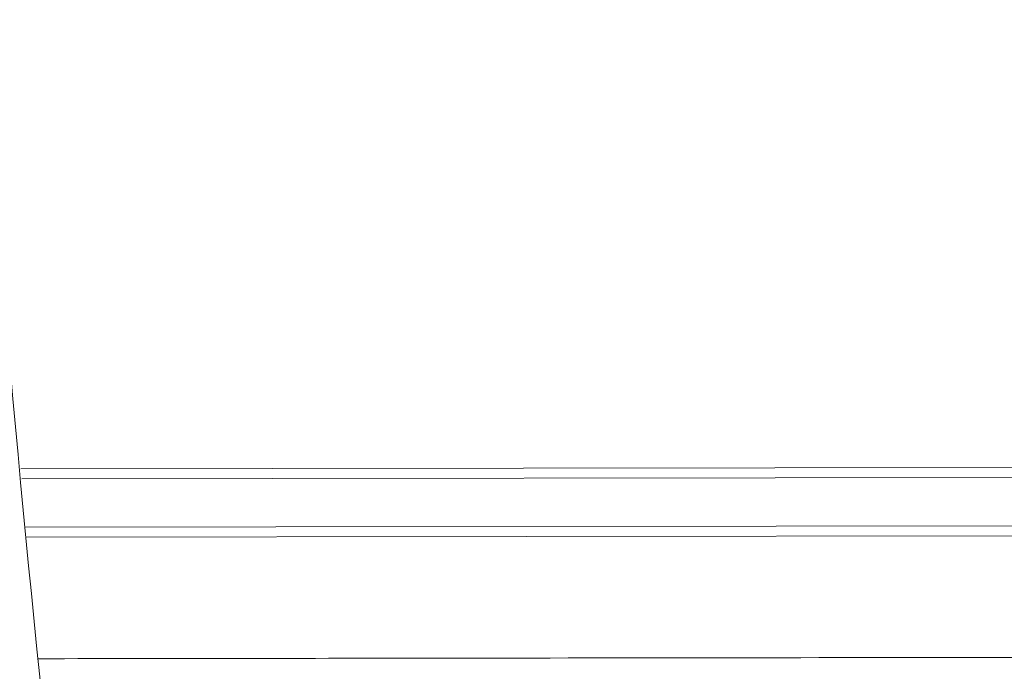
# Model space of a CAD drawing. Header units: millimetres. Extents: x -620 to 6530, y -1325 to 1325.
# Tile 100 of 180: x 154 to 502, y -750 to -520. Entities that reach past the tile are written whole.
import ezdxf

# ---------------------------------------------------------------- set-up
doc = ezdxf.new("R2010")
doc.units = ezdxf.units.MM
doc.layers.add('Plan', color=7, linetype='Continuous', true_color=0xffffff)

msp = doc.modelspace()

# ---------------------------------------------------------------- linework, layer by layer
at = {"layer": 'Plan', "color": 155, "linetype": 'Continuous', "lineweight": 13}
for p, q in [((154.46, -678.77), (532.71, -678.27)), ((530.81, -681.8), (154.76, -682.31)), ((156.24, -699.38), (525.46, -698.88)), ((525.45, -702.42), (156.55, -702.91))]:
    msp.add_line(p, q, dxfattribs=at)
at = {"layer": 'Plan', "color": 155, "linetype": 'Continuous', "lineweight": 18}
msp.add_open_spline([(173, -859.74), (172.63, -856.6), (147.8, -644.51), (132.08, -431.42), (125.42, -220.59)], degree=3, knots=[0, 0, 0, 0, 0.014815, 1, 1, 1, 1], dxfattribs=at)
at = {"layer": 'Plan', "color": 155, "linetype": 'Continuous', "lineweight": 13}
msp.add_open_spline([(160.58, -745.86), (210.31, -745.8), (260.03, -745.73), (377.18, -745.57), (444.61, -745.48), (512.03, -745.39)], degree=3, knots=[0, 0, 0, 0, 0.424471, 0.424471, 1, 1, 1, 1], dxfattribs=at)

doc.saveas('drawing.dxf')
